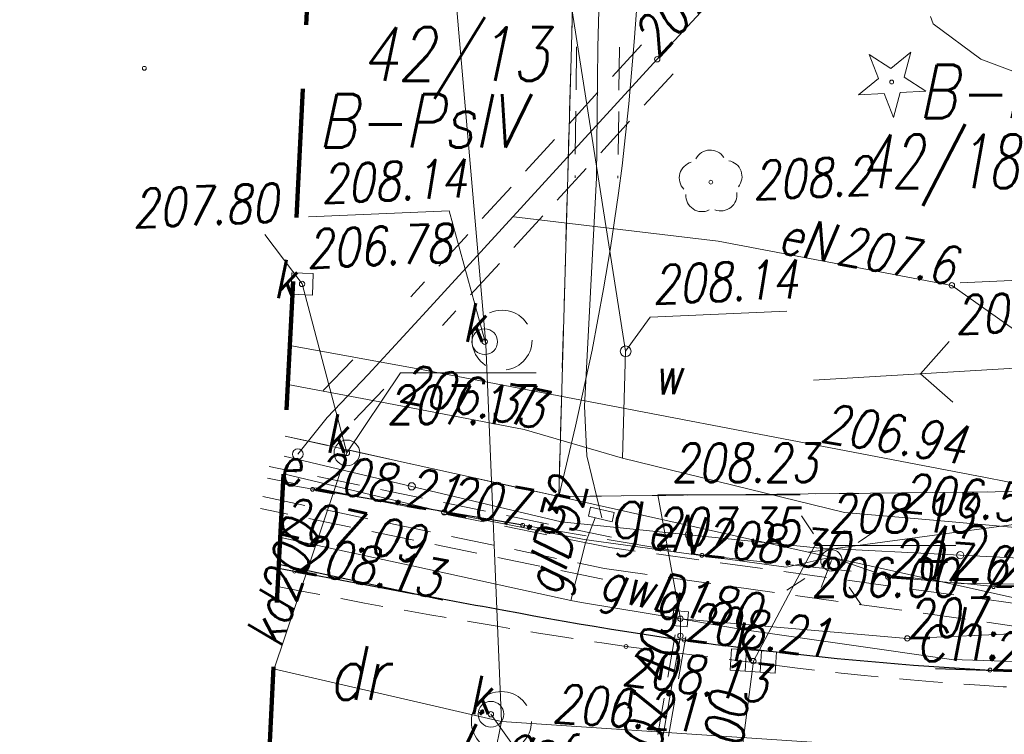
# Model space of a CAD drawing. Extents: x 6591072 to 6591270, y 5674713 to 5675005.
# Tile 25 of 37: x 6591158 to 6591181, y 5674968 to 5674985. Entities that reach past the tile are written whole.
import ezdxf
from ezdxf.enums import TextEntityAlignment as Align

# ---------------------------------------------------------------- set-up
doc = ezdxf.new("R2010")
doc.units = 0
for name, pattern in [('1', [0]), ('2', [1.5, 1, -0.5]), ('BGT', [0]), ('BPB', [1.5, 1, -0.5]), ('KOC', [2, 1.5, -0.5]), ('KOJ', [0]), ('KOU', [1.5, 1, -0.5]), ('UBE', [1.5, 1, -0.5]), ('UBG', [1.5, 1, -0.5]), ('UOK', [1.5, 1, -0.5]), ('UPE', [0]), ('UPG', [0]), ('UPK', [0]), ('UPW', [0]), ('WRC', [0]), ('ZWJ', [0])]:
    doc.linetypes.add(name, pattern=pattern)
doc.layers.get('0').update_dxf_attribs({"color": 250, "linetype": 'CONTINUOUS', "lineweight": 100})
for name, color, linetype, lineweight in [('Dzialki', 7, '1', 18), ('Kontury', 90, '1', 18), ('Numery_dzialek', 7, 'CONTINUOUS', 18), ('Numery_konturow', 90, 'CONTINUOUS', 13), ('SDROK_T_0', 7, 'CONTINUOUS', 18), ('SDROK_T_1', 7, 'CONTINUOUS', 18), ('SDRPK_L_0', 7, 'KOJ', 25), ('SDRPK_L_1', 7, 'KOU', 18), ('SDRPK_L_2', 7, 'KOC', 18), ('SDRPK_L_3', 7, 'KOJ', 25), ('SZOPO_L_1', 7, '2', 18), ('SZWPW_L_0', 7, '1', 18), ('SZZPZ_T_0', 7, 'CONTINUOUS', 18), ('UEEOA_T_3', 1, 'CONTINUOUS', 18), ('UEEOA_T_9', 1, 'CONTINUOUS', 18), ('UEEOC_T_0', 1, 'CONTINUOUS', 18), ('UEEOO_T_0', 1, 'CONTINUOUS', 18), ('UEEPB_L_0', 1, 'UBE', 18), ('UEEPON_L_0', 1, 'UPE', 18), ('UGGOA_T_2', 2, 'CONTINUOUS', 18), ('UGGOA_T_25', 2, 'CONTINUOUS', 18), ('UGGOA_T_7', 2, 'CONTINUOUS', 18), ('UGGOC_T_0', 2, 'CONTINUOUS', 18), ('UGGOC_T_2', 2, 'CONTINUOUS', 18), ('UGGOO_T_2', 2, 'CONTINUOUS', 18), ('UGGOO_T_7', 2, 'CONTINUOUS', 18), ('UGGPA_L_16', 2, '1', 18), ('UGGPB_L_0', 2, 'UBG', 18), ('UGGPB_L_7', 2, 'UBG', 18), ('UGGPOL_L_0', 2, 'UPG', 18), ('UGGPOL_L_1', 2, 'UPG', 18), ('UGGPON_L_0', 2, 'UPG', 18), ('UGGPON_L_6', 2, 'UPG', 18), ('UGGPOW_L_1', 2, 'UPG', 18), ('UKKOA_T_10', 36, 'CONTINUOUS', 18), ('UKKOA_T_13', 36, 'CONTINUOUS', 18), ('UKKOA_T_14', 36, 'CONTINUOUS', 18), ('UKKOA_T_3', 36, 'CONTINUOUS', 18), ('UKKOA_T_4', 36, 'CONTINUOUS', 18), ('UKKOA_T_9', 36, 'CONTINUOUS', 18), ('UKKOC_T_1', 36, 'CONTINUOUS', 18), ('UKKOC_T_3', 36, 'CONTINUOUS', 18), ('UKKOC_T_4', 36, 'CONTINUOUS', 18), ('UKKOC_T_5', 36, 'CONTINUOUS', 18), ('UKKOC_T_8', 36, 'CONTINUOUS', 18), ('UKKOO_T_0', 36, 'CONTINUOUS', 18), ('UKKPA_L_14', 36, 'UOK', 18), ('UKKPA_L_5', 36, 'UOK', 18), ('UKKPOD_L_1', 36, 'UPK', 18), ('UKKPOL_L_0', 36, 'UPG', 18), ('UKKPOL_L_1', 36, 'UPG', 18), ('UKKPOM_L_0', 36, 'UPG', 18), ('UKKPOP_L_1', 36, 'UPG', 18), ('UWWOA_T_12', 5, 'CONTINUOUS', 18), ('UWWOA_T_3', 5, 'CONTINUOUS', 18), ('UWWOC_T_0', 5, 'CONTINUOUS', 18), ('UWWOC_T_3', 5, 'CONTINUOUS', 18), ('UWWOC_T_4', 5, 'CONTINUOUS', 18), ('UWWPL_L_0', 5, 'UPW', 18), ('UWWPL_L_1', 5, 'UPW', 18), ('UWWPM_L_1', 5, 'UPW', 18), ('UWWPM_L_6', 5, 'UPW', 18), ('WUKOS_T_1', 7, 'CONTINUOUS', 18), ('WWRPH_L_0', 23, '1', 13), ('WWRPP_T_0', 13, 'CONTINUOUS', 18), ('ZAKRES', 250, '2', 100)]:
    doc.layers.add(name, color=color, linetype=linetype, lineweight=lineweight)
doc.styles.add('K1_ACAD', font='romans.shx', dxfattribs={"width": 0.8, "oblique": 12})

# ---------------------------------------------------------------- blocks, each defined once
blk = doc.blocks.new('other_WSU')
at = {"linetype": 'Continuous'}
blk.add_circle((0, 0), 0.045, dxfattribs=at)
blk = doc.blocks.new('other_PNN')
at = {"linetype": 'Continuous'}
for p, q in [((3.25, 0), (2.5429, 0.7071)), ((0.75, 0), (5.75, 0)), ((3.25, 0), (2.5429, -0.7071))]:
    blk.add_line(p, q, dxfattribs=at)
blk = doc.blocks.new('ARM')
at = {"linetype": 'Continuous'}
blk.add_circle((0, 0), 0.125, dxfattribs=at)
blk = doc.blocks.new('other_LAT')
at = {"linetype": 'Continuous'}
for p, q in [((0, 0.75), (0, 1.25)), ((-1.25, 0), (-0.75, 0)), ((0.75, 0), (1.25, 0)), ((0, -0.75), (0, -1.25))]:
    blk.add_line(p, q, dxfattribs=at)
blk = doc.blocks.new('other_SLS')
at = {"linetype": 'Continuous'}
blk.add_circle((0, 0), 0.25, dxfattribs=at)
blk = doc.blocks.new('other_UGE')
at = {"linetype": 'Continuous'}
blk.add_circle((0, 0), 0.0625, dxfattribs=at)
blk = doc.blocks.new('other_ZAS')
at = {"linetype": 'Continuous'}
for p, q in [((0.175, 0.175), (-0.175, 0.175)), ((-0.175, 0.175), (-0.175, -0.175)), ((0.175, -0.175), (0.175, 0.175)), ((-0.175, -0.175), (0.175, -0.175))]:
    blk.add_line(p, q, dxfattribs=at)
blk = doc.blocks.new('other_UGG')
at = {"linetype": 'Continuous'}
blk.add_circle((0, 0), 0.0625, dxfattribs=at)
blk = doc.blocks.new('other_UGW')
at = {"linetype": 'Continuous'}
blk.add_circle((0, 0), 0.0625, dxfattribs=at)
blk = doc.blocks.new('other_WLM')
at = {"linetype": 'Continuous'}
for p, q in [((0.25, 0.25), (-0.25, 0.25)), ((-0.25, 0.25), (-0.25, -0.25)), ((0.25, -0.25), (0.25, 0.25)), ((-0.25, -0.25), (0.25, -0.25))]:
    blk.add_line(p, q, dxfattribs=at)
blk = doc.blocks.new('other_WLZ')
at = {"linetype": 'Continuous'}
blk.add_circle((0, 0), 0.3, dxfattribs=at)
blk = doc.blocks.new('other_KRA')
at = {"linetype": 'Continuous'}
for p, q in [((-0.525, -0.25), (-0.525, 0.25)), ((-0.525, 0.25), (0.525, 0.25)), ((-0.175, -0.25), (-0.175, 0.25)), ((0.175, -0.25), (0.175, 0.25)), ((0.525, 0.25), (0.525, -0.25)), ((0.525, -0.25), (-0.525, -0.25))]:
    blk.add_line(p, q, dxfattribs=at)
blk = doc.blocks.new('other_UGK')
at = {"linetype": 'Continuous'}
blk.add_circle((0, 0), 0.0625, dxfattribs=at)
blk = doc.blocks.new('other_DLI')
at = {"linetype": 'Continuous'}
blk.add_circle((0, 0), 0.045, dxfattribs=at)
for centre, start, end in [((0, 0.375), 30.1401, 149.8599), ((-0.357, 0.116), 102.1445, 221.86), ((0.357, 0.116), 318.14, 77.8555), ((-0.22, -0.303), 174.1482, 293.8542), ((0.22, -0.303), 246.1458, 5.8518)]:
    blk.add_arc(centre, 0.375, start, end, dxfattribs=at)
blk = doc.blocks.new('other_DIG')
at = {"linetype": 'Continuous'}
for p, q in [((-0.3012, 0.09375), (-0.4937, 0.6621)), ((-0.4937, 0.6621), (-0.0039, 0.31545)), ((-0.0039, 0.31545), (0.4771, 0.67415)), ((0.4771, 0.67415), (0.2988, 0.1012)), ((-0.78225, -0.26495), (-0.3012, 0.09375)), ((0.2988, 0.1012), (0.7886, -0.24545)), ((-0.18225, -0.2575), (-0.78225, -0.26495)), ((0.01025, -0.82585), (-0.18225, -0.2575)), ((0.1886, -0.2529), (0.01025, -0.82585)), ((0.7886, -0.24545), (0.1886, -0.2529))]:
    blk.add_line(p, q, dxfattribs=at)
blk.add_circle((0, 0), 0.045, dxfattribs=at)
blk = doc.blocks.new('other_WSP')
at = {"linetype": 'Continuous'}
blk.add_circle((0, 0), 0.045, dxfattribs=at)

msp = doc.modelspace()

# ---------------------------------------------------------------- linework, layer by layer
at = {"layer": 'Dzialki'}
for p, q in [((6591170.92, 5674973.45), (6591171.307, 5674987.159)), ((6591164.544, 5674974.863), (6591170.92, 5674973.45)), ((6591170.92, 5674973.45), (6591187.62, 5674973.63)), ((6591187.62, 5674973.63), (6591176.74, 5674972.15)), ((6591170.92, 5674973.45), (6591176.74, 5674972.15)), ((6591176.74, 5674972.15), (6591183.68, 5674970.61))]:
    msp.add_line(p, q, dxfattribs=at)
at = {"layer": 'Kontury', "linetype": 'KOU'}
for p, q in [((6591170.92, 5674973.45), (6591171.307, 5674987.159)), ((6591164.544, 5674974.863), (6591170.92, 5674973.45)), ((6591170.92, 5674973.45), (6591187.62, 5674973.63))]:
    msp.add_line(p, q, dxfattribs=at)
at = {"layer": 'SDRPK_L_0', "linetype": 'KOJ'}
for p, q in [((6591165.18, 5674973.62), (6591165.14, 5674973.63)), ((6591170.08, 5674972.78), (6591165.18, 5674973.62))]:
    msp.add_line(p, q, dxfattribs=at)
for centre, radius, start, end in [((6591252.275, 5675427.484), 464.1, 259.08382, 259.74349), ((6591185.75, 5675054.667), 85.4, 259.12625, 266.79787), ((6591186.014, 5675049.422), 80.18, 266.40056, 275.26409)]:
    msp.add_arc(centre, radius, start, end, dxfattribs=at)
at = {"layer": 'SDRPK_L_1', "linetype": 'KOU'}
msp.add_line((6591175.89, 5674969.52), (6591172.49, 5674969.95), dxfattribs=at)
for centre, radius, start, end in [((6591198.084, 5675142.411), 174.35, 258.8491, 261.55867), ((6591186.651, 5675054.814), 85.97, 262.80918, 268.58614)]:
    msp.add_arc(centre, radius, start, end, dxfattribs=at)
at = {"layer": 'SDRPK_L_2', "linetype": 'KOC'}
for p, q in [((6591164.488, 5674973.75), (6591165.14, 5674973.63)), ((6591170.08, 5674972.78), (6591174.26, 5674972.08)), ((6591174.26, 5674972.08), (6591181.06, 5674971.35)), ((6591181.06, 5674971.35), (6591187.87, 5674971.22))]:
    msp.add_line(p, q, dxfattribs=at)
at = {"layer": 'SDRPK_L_3', "linetype": 'KOJ'}
for p, q in [((6591164.392, 5674971.874), (6591168.221, 5674971.04)), ((6591179.706, 5674969.441), (6591184.41, 5674969.28))]:
    msp.add_line(p, q, dxfattribs=at)
at = {"layer": 'SZOPO_L_1', "linetype": 'BGT'}
for p, q in [((6591164.52, 5674974.393), (6591167.493, 5674973.689)), ((6591167.493, 5674973.689), (6591170.977, 5674972.863)), ((6591170.977, 5674972.863), (6591173.953, 5674972.557)), ((6591173.953, 5674972.557), (6591176.929, 5674972.251)), ((6591176.929, 5674972.251), (6591180.285, 5674972.084)), ((6591180.285, 5674972.084), (6591183.642, 5674971.917))]:
    msp.add_line(p, q, dxfattribs=at)
for centre in [(6591167.493, 5674973.689), (6591173.953, 5674972.557), (6591180.285, 5674972.084)]:
    msp.add_circle(centre, 0.085, dxfattribs=at)
at = {"layer": 'SZWPW_L_0', "linetype": 'ZWJ'}
for p, q in [((6591179.592, 5674984.654), (6591179.653, 5674984.486)), ((6591179.653, 5674984.486), (6591180.765, 5674983.662)), ((6591180.765, 5674983.662), (6591181.904, 5674983.229))]:
    msp.add_line(p, q, dxfattribs=at)
at = {"layer": 'UEEOC_T_0', "linetype": 'Continuous'}
msp.add_line((6591180.281, 5674978.442), (6591182.982, 5674978.555), dxfattribs=at)
at = {"layer": 'UEEPB_L_0', "linetype": 'UBE'}
for p, q in [((6591172.849, 5674983.995), (6591167.47, 5674978.115)), ((6591173.587, 5674983.32), (6591168.208, 5674977.44)), ((6591166.118, 5674976.645), (6591165.159, 5674975.644)), ((6591166.84, 5674975.953), (6591165.881, 5674974.952)), ((6591172.151, 5674972.5), (6591164.171, 5674974.15)), ((6591172.11, 5674972.26), (6591164.13, 5674973.88)), ((6591164.02, 5674973.45), (6591171.99, 5674971.77)), ((6591171.949, 5674971.52), (6591163.969, 5674973.17)), ((6591181.62, 5674970.95), (6591172.11, 5674972.26)), ((6591171.99, 5674971.77), (6591181.59, 5674970.42))]:
    msp.add_line(p, q, dxfattribs=at)
at = {"layer": 'UEEPON_L_0', "linetype": 'UPE'}
for p, q in [((6591173.218, 5674983.657), (6591175.037, 5674985.625)), ((6591167.839, 5674977.777), (6591173.218, 5674983.657)), ((6591169.87, 5674979.98), (6591174.64, 5674979.41)), ((6591174.64, 5674979.41), (6591180.09, 5674978.38)), ((6591180.09, 5674978.38), (6591181.53, 5674977.36)), ((6591166.479, 5674976.299), (6591167.839, 5674977.777)), ((6591165.52, 5674975.298), (6591166.479, 5674976.299)), ((6591164.835, 5674974.439), (6591165.52, 5674975.298)), ((6591168.251, 5674973.083), (6591164.5, 5674973.984)), ((6591171.517, 5674972.451), (6591168.251, 5674973.083)), ((6591176.223, 5674971.799), (6591171.517, 5674972.451)), ((6591177.275, 5674972.037), (6591176.223, 5674971.799)), ((6591178.606, 5674971.578), (6591177.275, 5674972.037)), ((6591177.28, 5674971.96), (6591177.04, 5674971.33)), ((6591180.309, 5674971.42), (6591178.606, 5674971.578)), ((6591186.497, 5674971.366), (6591180.309, 5674971.42))]:
    msp.add_line(p, q, dxfattribs=at)
at = {"layer": 'UGGOC_T_2', "linetype": 'Continuous'}
for p, q in [((6591173.76, 5674970.6), (6591173.232, 5674973.49)), ((6591173.232, 5674973.49), (6591176.554, 5674973.49))]:
    msp.add_line(p, q, dxfattribs=at)
at = {"layer": 'UGGPA_L_16', "linetype": 'UPG'}
for p, q in [((6591171.66, 5674973.204), (6591171.612, 5674972.989)), ((6591172.217, 5674973.079), (6591171.66, 5674973.204)), ((6591171.612, 5674972.989), (6591172.168, 5674972.863)), ((6591172.168, 5674972.863), (6591172.217, 5674973.079))]:
    msp.add_line(p, q, dxfattribs=at)
at = {"layer": 'UGGPB_L_0', "linetype": 'UBG'}
for p, q in [((6591173.637, 5674970.221), (6591173.234, 5674967.901)), ((6591173.883, 5674970.179), (6591173.481, 5674967.859))]:
    msp.add_line(p, q, dxfattribs=at)
at = {"layer": 'UGGPB_L_7', "linetype": 'UBG'}
for p, q in [((6591171.335, 5674983.945), (6591171.302, 5674980.891)), ((6591172.335, 5674983.935), (6591172.302, 5674980.88))]:
    msp.add_line(p, q, dxfattribs=at)
at = {"layer": 'UGGPOL_L_0', "linetype": 'UPG'}
for p, q in [((6591171.835, 5674983.94), (6591171.907, 5674987.13)), ((6591171.802, 5674980.886), (6591171.835, 5674983.94)), ((6591171.525, 5674975.559), (6591171.802, 5674980.886)), ((6591171.574, 5674974.4), (6591171.525, 5674975.559)), ((6591171.924, 5674972.953), (6591171.574, 5674974.4))]:
    msp.add_line(p, q, dxfattribs=at)
at = {"layer": 'UGGPOL_L_1', "linetype": 'UPG'}
for p, q in [((6591171.549, 5674972.367), (6591171.773, 5674972.953)), ((6591171.205, 5674971.021), (6591171.549, 5674972.367))]:
    msp.add_line(p, q, dxfattribs=at)
at = {"layer": 'UGGPON_L_0', "linetype": 'UPG'}
for p, q in [((6591173.76, 5674970.6), (6591173.76, 5674970.2)), ((6591179.05, 5674970.14), (6591173.76, 5674970.6)), ((6591179.05, 5674970.14), (6591191.3, 5674970.69)), ((6591173.76, 5674970.2), (6591172.15, 5674960.92))]:
    msp.add_line(p, q, dxfattribs=at)
at = {"layer": 'UGGPON_L_6', "linetype": 'UPG'}
for p, q in [((6591173.76, 5674970.6), (6591175.2, 5674970.351)), ((6591175.2, 5674970.351), (6591180.08, 5674969.65)), ((6591180.08, 5674969.65), (6591187.578, 5674969.392))]:
    msp.add_line(p, q, dxfattribs=at)
at = {"layer": 'UGGPOW_L_1', "linetype": 'UPG'}
for p, q in [((6591164.424, 5674972.499), (6591164.508, 5674972.481)), ((6591164.424, 5674972.499), (6591164.508, 5674972.481)), ((6591164.508, 5674972.481), (6591167.611, 5674971.811)), ((6591167.611, 5674971.811), (6591168.113, 5674971.703)), ((6591168.113, 5674971.703), (6591171.205, 5674971.021)), ((6591171.205, 5674971.021), (6591171.449, 5674970.979)), ((6591171.449, 5674970.979), (6591173.76, 5674970.6))]:
    msp.add_line(p, q, dxfattribs=at)
at = {"layer": 'UKKOC_T_3', "linetype": 'Continuous'}
for p, q in [((6591165.98, 5674974.47), (6591167.232, 5674976.34)), ((6591167.232, 5674976.34), (6591170.391, 5674976.34)), ((6591175.46, 5674969.61), (6591176.892, 5674972.31)), ((6591176.892, 5674972.31), (6591180.181, 5674972.31))]:
    msp.add_line(p, q, dxfattribs=at)
at = {"layer": 'UKKOC_T_4', "linetype": 'Continuous'}
msp.add_line((6591169.34, 5674968.37), (6591170.937, 5674966.131), dxfattribs=at)
at = {"layer": 'UKKOC_T_5', "linetype": 'Continuous'}
msp.add_line((6591164.934, 5674978.412), (6591164.063, 5674979.564), dxfattribs=at)
at = {"layer": 'UKKOC_T_8', "linetype": 'Continuous'}
for p in [(6591165.082, 5674979.982), (6591169.222, 5674977.004)]:
    msp.add_line(p, (6591168.369, 5674980.119), dxfattribs=at)
at = {"layer": 'UKKPA_L_14', "linetype": 'UOK'}
msp.add_circle((6591169.599, 5674977.1), 0.7, dxfattribs=at)
at = {"layer": 'UKKPA_L_5', "linetype": 'UOK'}
msp.add_circle((6591169.584, 5674968.2), 0.7, dxfattribs=at)
at = {"layer": 'UKKPOD_L_1', "linetype": 'UPK'}
msp.add_line((6591164.934, 5674978.412), (6591165.98, 5674974.47), dxfattribs=at)
at = {"layer": 'UKKPOL_L_0', "linetype": 'UPK'}
msp.add_line((6591169.222, 5674977.004), (6591168.325, 5674987.304), dxfattribs=at)
at = {"layer": 'UKKPOL_L_1', "linetype": 'UPK'}
for p, q in [((6591169.222, 5674977.004), (6591169.584, 5674968.2)), ((6591169.584, 5674968.2), (6591168.085, 5674960.575))]:
    msp.add_line(p, q, dxfattribs=at)
at = {"layer": 'UKKPOM_L_0', "linetype": 'UPG'}
for p, q in [((6591164.266, 5674969.384), (6591165.98, 5674974.47)), ((6591174.77, 5674964.3), (6591175.46, 5674969.61))]:
    msp.add_line(p, q, dxfattribs=at)
at = {"layer": 'UKKPOP_L_1', "linetype": 'UPK'}
for p, q in [((6591164.268, 5674969.433), (6591169.584, 5674968.2)), ((6591169.584, 5674968.2), (6591185.933, 5674967.117))]:
    msp.add_line(p, q, dxfattribs=at)
at = {"layer": 'UWWOC_T_3', "linetype": 'Continuous'}
for p, q in [((6591173.05, 5674977.641), (6591176.239, 5674977.774)), ((6591172.482, 5674976.84), (6591173.05, 5674977.641))]:
    msp.add_line(p, q, dxfattribs=at)
at = {"layer": 'UWWPL_L_0', "linetype": 'UPW'}
msp.add_line((6591172.482, 5674976.84), (6591171.077, 5674985.77), dxfattribs=at)
at = {"layer": 'UWWPL_L_1', "linetype": 'UPW'}
msp.add_line((6591172.409, 5674974.343), (6591172.482, 5674976.84), dxfattribs=at)
at = {"layer": 'UWWPM_L_1', "linetype": 'UPW'}
for p, q in [((6591164.606, 5674976.065), (6591166.745, 5674975.659)), ((6591166.745, 5674975.659), (6591170.113, 5674975.018)), ((6591170.113, 5674975.018), (6591172.409, 5674974.343)), ((6591172.409, 5674974.343), (6591177.585, 5674973.077)), ((6591177.585, 5674973.077), (6591179.663, 5674972.896)), ((6591179.663, 5674972.896), (6591183.122, 5674972.595))]:
    msp.add_line(p, q, dxfattribs=at)
at = {"layer": 'UWWPM_L_6', "linetype": 'UPW'}
for p, q in [((6591164.652, 5674976.975), (6591167.637, 5674976.428)), ((6591167.637, 5674976.428), (6591180.874, 5674973.897)), ((6591180.874, 5674973.897), (6591182.859, 5674973.509))]:
    msp.add_line(p, q, dxfattribs=at)
at = {"layer": 'WWRPH_L_0', "linetype": 'WRC'}
for p, q in [((6591172.683, 5674984.062), (6591172.732, 5674984.786)), ((6591172.559, 5674982.615), (6591172.683, 5674984.062)), ((6591172.398, 5674981.171), (6591172.559, 5674982.615)), ((6591172.314, 5674980.53), (6591172.398, 5674981.171)), ((6591172.126, 5674979.252), (6591172.314, 5674980.53)), ((6591171.966, 5674978.296), (6591172.126, 5674979.252)), ((6591171.697, 5674976.868), (6591171.966, 5674978.296)), ((6591171.548, 5674976.157), (6591171.697, 5674976.868)), ((6591171.309, 5674975.095), (6591171.548, 5674976.157)), ((6591170.923, 5674973.452), (6591171.309, 5674975.095))]:
    msp.add_line(p, q, dxfattribs=at)
at = {"layer": 'ZAKRES', "linetype": 'BPB', "ltscale": 3}
msp.add_lwpolyline([(6591165.185, 5674987.457), (6591158.691, 5674859.807), (6591109.553, 5674863.045), (6591110.755, 5674725.53), (6591237.72, 5674719.424), (6591252.958, 5674983.187)], close=True, dxfattribs=at)

# ---------------------------------------------------------------- block references
at = {"layer": 'SZZPZ_T_0'}
for name, p, rotation in [('other_DIG', (6591178.685, 5674983.125), 2.39123921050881), ('other_DLI', (6591174.469, 5674980.787), 2.391293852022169)]:
    msp.add_blockref(name, p, dxfattribs=dict(at, rotation=rotation))
at = {"layer": 'SZZPZ_T_0', "color": 253}
for name, p, rotation in [('other_DIG', (6591178.685, 5674983.125), 2.39123921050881), ('other_DLI', (6591174.469, 5674980.787), 2.391293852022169)]:
    msp.add_blockref(name, p, dxfattribs=dict(at, rotation=rotation))
at = {"layer": 'UEEOA_T_9'}
for name, p, rotation in [('other_PNN', (6591182.606, 5674976.512), 183.4153901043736), ('ARM', (6591164.835, 5674974.439), 2.39162170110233), ('other_LAT', (6591177.28, 5674971.96), 33.88999528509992)]:
    msp.add_blockref(name, p, dxfattribs=dict(at, rotation=rotation))
at = {"layer": 'UEEOA_T_9', "color": 253}
for name, p, rotation in [('other_PNN', (6591182.606, 5674976.512), 183.4153901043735), ('ARM', (6591164.835, 5674974.439), 2.39162170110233), ('other_LAT', (6591177.28, 5674971.96), 33.88999528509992)]:
    msp.add_blockref(name, p, dxfattribs=dict(at, rotation=rotation))
at = {"layer": 'UEEOA_T_9'}
msp.add_blockref('other_SLS', (6591177.28, 5674971.96), dxfattribs=at)
at = {"layer": 'UEEOA_T_9', "color": 253}
msp.add_blockref('other_SLS', (6591177.28, 5674971.96), dxfattribs=at)
at = {"layer": 'UEEOC_T_0', "rotation": 2.391485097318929}
msp.add_blockref('other_UGE', (6591173.218, 5674983.657), dxfattribs=at)
at = {"layer": 'UEEOC_T_0', "color": 253, "rotation": 2.391485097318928}
msp.add_blockref('other_UGE', (6591173.218, 5674983.657), dxfattribs=at)
at = {"layer": 'UEEOC_T_0'}
for p in [(6591180.09, 5674978.38), (6591168.251, 5674973.083), (6591178.606, 5674971.578)]:
    msp.add_blockref('other_UGE', p, dxfattribs=at)
at = {"layer": 'UEEOC_T_0', "color": 253}
for p in [(6591180.09, 5674978.38), (6591168.251, 5674973.083), (6591178.606, 5674971.578)]:
    msp.add_blockref('other_UGE', p, dxfattribs=at)
at = {"layer": 'UGGOA_T_7', "rotation": 355.0099999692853}
msp.add_blockref('other_ZAS', (6591173.76, 5674970.6), dxfattribs=at)
at = {"layer": 'UGGOA_T_7', "color": 253, "rotation": 355.0099999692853}
msp.add_blockref('other_ZAS', (6591173.76, 5674970.6), dxfattribs=at)
at = {"layer": 'UGGOC_T_0'}
for name, p in [('other_UGG', (6591173.76, 5674970.6)), ('other_UGW', (6591173.76, 5674970.2)), ('other_UGW', (6591179.05, 5674970.14))]:
    msp.add_blockref(name, p, dxfattribs=at)
at = {"layer": 'UGGOC_T_0', "color": 253}
for name, p in [('other_UGG', (6591173.76, 5674970.6)), ('other_UGW', (6591173.76, 5674970.2)), ('other_UGW', (6591179.05, 5674970.14))]:
    msp.add_blockref(name, p, dxfattribs=at)
at = {"layer": 'UGGOC_T_2'}
msp.add_blockref('other_UGG', (6591173.76, 5674970.6), dxfattribs=at)
at = {"layer": 'UGGOC_T_2', "color": 253}
msp.add_blockref('other_UGG', (6591173.76, 5674970.6), dxfattribs=at)
at = {"layer": 'UKKOA_T_10', "rotation": 357.9779145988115}
msp.add_blockref('other_WLM', (6591164.934, 5674978.412), dxfattribs=at)
at = {"layer": 'UKKOA_T_10', "color": 253, "rotation": 357.9779145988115}
msp.add_blockref('other_WLM', (6591164.934, 5674978.412), dxfattribs=at)
at = {"layer": 'UKKOA_T_13'}
msp.add_blockref('other_WLZ', (6591169.34, 5674968.37), dxfattribs=at)
at = {"layer": 'UKKOA_T_13', "color": 253}
msp.add_blockref('other_WLZ', (6591169.34, 5674968.37), dxfattribs=at)
at = {"layer": 'UKKOA_T_14'}
msp.add_blockref('other_WLZ', (6591169.195, 5674977.065), dxfattribs=at)
at = {"layer": 'UKKOA_T_14', "color": 253}
msp.add_blockref('other_WLZ', (6591169.195, 5674977.065), dxfattribs=at)
at = {"layer": 'UKKOA_T_9'}
msp.add_blockref('other_WLZ', (6591165.98, 5674974.47), dxfattribs=at)
at = {"layer": 'UKKOA_T_9', "color": 253}
msp.add_blockref('other_WLZ', (6591165.98, 5674974.47), dxfattribs=at)
at = {"layer": 'UKKOA_T_9', "rotation": 356.1200000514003}
msp.add_blockref('other_KRA', (6591175.46, 5674969.61), dxfattribs=at)
at = {"layer": 'UKKOA_T_9', "color": 253, "rotation": 356.1200000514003}
msp.add_blockref('other_KRA', (6591175.46, 5674969.61), dxfattribs=at)
at = {"layer": 'UKKOC_T_3'}
for p in [(6591164.934, 5674978.412), (6591165.98, 5674974.47), (6591175.46, 5674969.61)]:
    msp.add_blockref('other_UGK', p, dxfattribs=at)
at = {"layer": 'UKKOC_T_3', "color": 253}
for p in [(6591164.934, 5674978.412), (6591165.98, 5674974.47), (6591175.46, 5674969.61)]:
    msp.add_blockref('other_UGK', p, dxfattribs=at)
at = {"layer": 'UKKOC_T_4'}
for p in [(6591169.195, 5674977.065), (6591169.34, 5674968.37)]:
    msp.add_blockref('other_UGK', p, dxfattribs=at)
at = {"layer": 'UKKOC_T_4', "color": 253}
for p in [(6591169.195, 5674977.065), (6591169.34, 5674968.37)]:
    msp.add_blockref('other_UGK', p, dxfattribs=at)
at = {"layer": 'UWWOA_T_12', "rotation": 2.39123921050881}
msp.add_blockref('ARM', (6591172.482, 5674976.84), dxfattribs=at)
at = {"layer": 'UWWOA_T_12', "color": 253, "rotation": 2.39123921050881}
msp.add_blockref('ARM', (6591172.482, 5674976.84), dxfattribs=at)
at = {"layer": 'WUKOS_T_1'}
for p in [(6591165.18, 5674973.62), (6591170.08, 5674972.78), (6591174.26, 5674972.08), (6591164.76, 5674971.71), (6591181.06, 5674971.35), (6591173.85, 5674970.1), (6591172.49, 5674969.95), (6591180.98, 5674969.4)]:
    msp.add_blockref('other_WSU', p, dxfattribs=at)
at = {"layer": 'WUKOS_T_1', "color": 253}
for p in [(6591165.18, 5674973.62), (6591170.08, 5674972.78), (6591174.26, 5674972.08), (6591164.76, 5674971.71), (6591181.06, 5674971.35), (6591173.85, 5674970.1), (6591172.49, 5674969.95), (6591180.98, 5674969.4)]:
    msp.add_blockref('other_WSU', p, dxfattribs=at)
at = {"layer": 'WWRPP_T_0', "color": 253, "rotation": 2.392058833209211}
msp.add_blockref('other_WSP', (6591161.257, 5674983.446), dxfattribs=at)

# ---------------------------------------------------------------- texts
at = {"layer": 'Numery_dzialek', "style": 'K1_ACAD', "oblique": 12, "width": 0.8}
for s, p in [('42/13', (6591166.31, 5674984.402)), ('42/18', (6591177.933, 5674981.9)), ('42/19', (6591179.125, 5674972.766))]:
    msp.add_text(s, height=1.25, dxfattribs=at).set_placement(p, align=Align.TOP_LEFT)
at = {"layer": 'Numery_konturow', "style": 'K1_ACAD', "oblique": 12, "width": 0.8}
for s, p in [('B-PsIV', (6591179.305, 5674983.529)), ('B-PsIV', (6591165.306, 5674982.845)), ('dr', (6591165.546, 5674969.959))]:
    msp.add_text(s, height=1.25, dxfattribs=at).set_placement(p, align=Align.TOP_LEFT)
at = {"layer": 'SDROK_T_0', "style": 'K1_ACAD', "oblique": 12, "width": 0.8}
msp.add_text('j. asf.', height=0.9, rotation=346.94, dxfattribs=at).set_placement((6591170.04, 5674967.61), align=Align.MIDDLE)
at = {"layer": 'SDROK_T_1', "style": 'K1_ACAD', "oblique": 12, "width": 0.8}
msp.add_text('ch. k.', height=1.25, rotation=1.19, dxfattribs=at).set_placement((6591181.14, 5674970.26), align=Align.MIDDLE)
at = {"layer": 'UEEOA_T_3', "style": 'K1_ACAD', "oblique": 12, "width": 0.8}
msp.add_text('e', height=0.9, rotation=2.3916, dxfattribs=at).set_placement((6591164.351, 5674974.603), align=Align.TOP_LEFT)
at = {"layer": 'UEEOC_T_0', "style": 'K1_ACAD', "oblique": 12, "width": 0.8}
for s, rotation, p in [('207.26', 47.499, (6591173.218, 5674983.657)), ('207.5', 349.0481, (6591168.251, 5674973.083)), ('207.6', 355.9709, (6591178.606, 5674971.578))]:
    msp.add_text(s, height=0.9, rotation=rotation, dxfattribs=at).set_placement(p)
for s, rotation, p in [('207.6', 349.33, (6591180.09, 5674978.38)), ('207.8', 2.3909, (6591182.952, 5674977.353))]:
    msp.add_text(s, height=0.9, rotation=rotation, dxfattribs=at).set_placement(p, align=Align.RIGHT)
at = {"layer": 'UEEOO_T_0', "style": 'K1_ACAD', "oblique": 12, "width": 0.8}
for rotation, p in [(349.33, (6591176, 5674979.15)), (352.1121, (6591172.947, 5674972.253))]:
    msp.add_text('eN', height=0.9, rotation=rotation, dxfattribs=at).set_placement(p)
at = {"layer": 'UGGOA_T_2', "style": 'K1_ACAD', "oblique": 12, "width": 0.8}
msp.add_text('g', height=0.9, dxfattribs=at).set_placement((6591173.76, 5674970.6), align=Align.RIGHT)
at = {"layer": 'UGGOA_T_25', "style": 'K1_ACAD', "oblique": 12, "width": 0.8}
msp.add_text('g', height=1.25, rotation=2.3912, dxfattribs=at).set_placement((6591172.08, 5674972.467))
at = {"layer": 'UGGOC_T_0', "style": 'K1_ACAD', "oblique": 12, "width": 0.8}
msp.add_text('207.15', height=0.9, rotation=1.7858, dxfattribs=at).set_placement((6591179.05, 5674970.14))
msp.add_text('207.40', height=0.9, rotation=80.1567, dxfattribs=at).set_placement((6591173.76, 5674970.2), align=Align.RIGHT)
at = {"layer": 'UGGOC_T_2', "style": 'K1_ACAD', "oblique": 12, "width": 0.8}
for s, p in [('208.23', (6591173.553, 5674974.69)), ('207.35', (6591173.151, 5674973.19))]:
    msp.add_text(s, height=0.9, dxfattribs=at).set_placement(p, align=Align.TOP_LEFT)
msp.add_text('207.09', height=0.9, rotation=347.8193, dxfattribs=at).set_placement((6591164.346, 5674972.589))
at = {"layer": 'UGGOO_T_2', "style": 'K1_ACAD', "oblique": 12, "width": 0.8}
msp.add_text('gwD180', height=0.9, rotation=347.7601, dxfattribs=at).set_placement((6591171.822, 5674971.091))
at = {"layer": 'UGGOO_T_7', "style": 'K1_ACAD', "oblique": 12, "width": 0.8}
msp.add_text('glD32', height=0.9, rotation=75.6592, dxfattribs=at).set_placement((6591170.938, 5674971.091))
at = {"layer": 'UKKOA_T_3', "style": 'K1_ACAD', "oblique": 12, "width": 0.8}
for p in [(6591164.785, 5674978.078), (6591165.98, 5674974.47), (6591175.46, 5674969.61)]:
    msp.add_text('k', height=0.9, dxfattribs=at).set_placement(p, align=Align.RIGHT)
at = {"layer": 'UKKOA_T_4', "style": 'K1_ACAD', "oblique": 12, "width": 0.8}
for p in [(6591169.195, 5674977.065), (6591169.34, 5674968.37)]:
    msp.add_text('k', height=0.9, dxfattribs=at).set_placement(p, align=Align.RIGHT)
at = {"layer": 'UKKOC_T_1', "style": 'K1_ACAD', "oblique": 12, "width": 0.8}
msp.add_text('206.21', height=0.9, rotation=356.2124, dxfattribs=at).set_placement((6591170.757, 5674968.18))
at = {"layer": 'UKKOC_T_3', "style": 'K1_ACAD', "oblique": 12, "width": 0.8}
msp.add_text('207.17', height=0.9, dxfattribs=at).set_placement((6591166.91, 5674975.14))
for s, p in [('208.13', (6591177.213, 5674973.51)), ('206.00', (6591176.811, 5674972.01))]:
    msp.add_text(s, height=0.9, dxfattribs=at).set_placement(p, align=Align.TOP_LEFT)
at = {"layer": 'UKKOC_T_5', "style": 'K1_ACAD', "oblique": 12, "width": 0.8}
msp.add_text('207.80', height=0.9, rotation=2.3918, dxfattribs=at).set_placement((6591164.385, 5674979.864), align=Align.RIGHT)
at = {"layer": 'UKKOC_T_8', "style": 'K1_ACAD', "oblique": 12, "width": 0.8}
for s, p in [('208.14', (6591165.353, 5674981.194)), ('206.78', (6591165.014, 5674979.679))]:
    msp.add_text(s, height=0.9, rotation=2.3915, dxfattribs=at).set_placement(p, align=Align.TOP_LEFT)
at = {"layer": 'UKKOO_T_0', "style": 'K1_ACAD', "oblique": 12, "width": 0.8}
for rotation, p in [(71.37, (6591164.43, 5674969.88)), (82.6, (6591174.97, 5674965.85))]:
    msp.add_text('kd200', height=0.9, rotation=rotation, dxfattribs=at).set_placement(p)
at = {"layer": 'UWWOA_T_3', "style": 'K1_ACAD', "oblique": 12, "width": 0.8}
msp.add_text('w', height=0.9, rotation=2.3912, dxfattribs=at).set_placement((6591173.137, 5674975.82))
at = {"layer": 'UWWOC_T_0', "style": 'K1_ACAD', "oblique": 12, "width": 0.8}
for s, rotation, p in [('206.33', 348.7276, (6591167.161, 5674975.684)), ('206.57', 355.0203, (6591178.87, 5674973.103))]:
    msp.add_text(s, height=0.9, rotation=rotation, dxfattribs=at).set_placement(p)
at = {"layer": 'UWWOC_T_3', "style": 'K1_ACAD', "oblique": 12, "width": 0.8}
msp.add_text('208.14', height=0.9, rotation=2.3913, dxfattribs=at).set_placement((6591173.118, 5674977.944))
at = {"layer": 'UWWOC_T_4', "style": 'K1_ACAD', "oblique": 12, "width": 0.8}
msp.add_text('206.94', height=0.9, rotation=350.7221, dxfattribs=at).set_placement((6591176.993, 5674974.745))
at = {"layer": 'WUKOS_T_1', "style": 'K1_ACAD', "oblique": 12, "width": 0.8}
for s, rotation, p in [('208.21', 350.22, (6591165.18, 5674973.62)), ('208.30', 353.87, (6591174.26, 5674972.08)), ('208.13', 349.33, (6591164.76, 5674971.71)), ('208.39', 358.92, (6591181.06, 5674971.35)), ('208.21', 353.01, (6591173.85, 5674970.1)), ('208.32', 357.75, (6591180.98, 5674969.4))]:
    msp.add_text(s, height=0.9, rotation=rotation, dxfattribs=at).set_placement(p)
msp.add_text('208.13', height=0.9, rotation=352.79, dxfattribs=at).set_placement((6591172.49, 5674969.95), align=Align.TOP_LEFT)
at = {"layer": 'WWRPP_T_0', "style": 'K1_ACAD', "oblique": 12, "width": 0.8}
msp.add_text('208.2', height=0.9, rotation=2.3912, dxfattribs=at).set_placement((6591175.459, 5674980.38))

doc.saveas('drawing.dxf')
